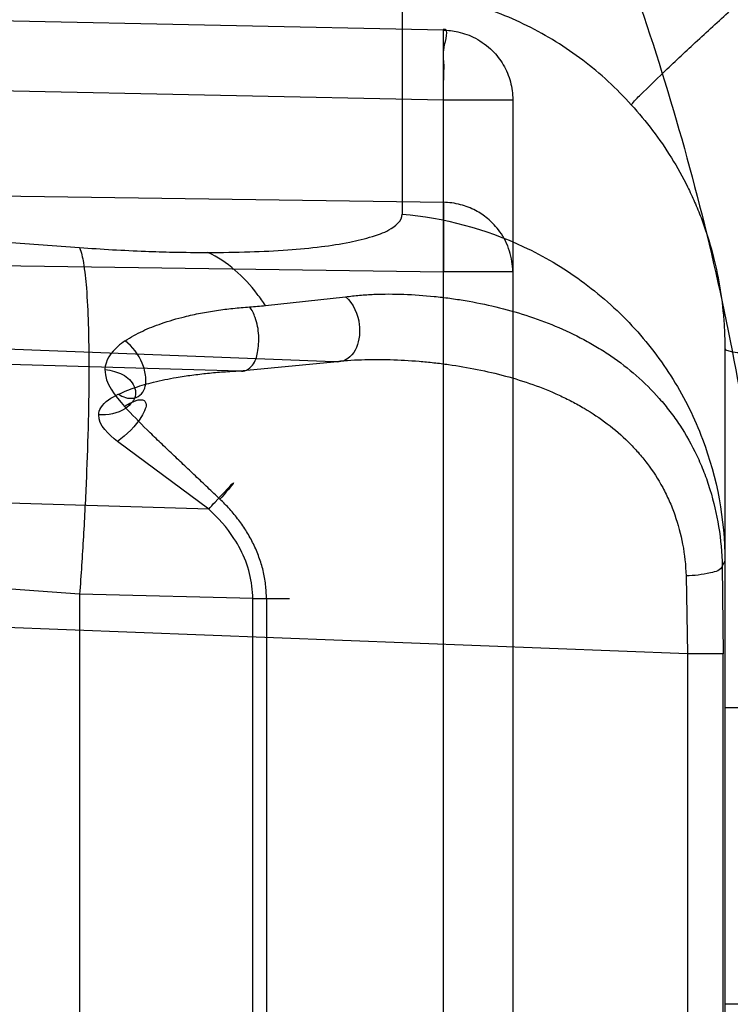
# Model space of a CAD drawing. Header units: millimetres. Extents: x 0 to 297, y 0 to 210.
# Tile 99 of 256: x 145.0558 to 145.1261, y 93.184 to 93.2815. Entities that reach past the tile are written whole.
import ezdxf

# ---------------------------------------------------------------- set-up
doc = ezdxf.new("R2010")
doc.units = ezdxf.units.MM
doc.header["$LTSCALE"] = 16.335
doc.layers.get('0').update_dxf_attribs({"linetype": 'CONTINUOUS'})
for name, color, linetype in [('01_GLOBAL', 7, 'CONTINUOUS'), ('INTFCLR_1', 7, 'CONTINUOUS'), ('INTFCLR_144815', 7, 'CONTINUOUS')]:
    doc.layers.add(name, color=color, linetype=linetype)

msp = doc.modelspace()

# ---------------------------------------------------------------- linework, layer by layer
at = {"color": 7, "linetype": 'Continuous'}
msp.add_circle((145.8748034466, 92.1344639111), 2.66, dxfattribs=at)
at = {"color": 9, "linetype": 'Continuous'}
msp.add_arc((145.8748034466, 92.1344639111), 2.6259090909, 92.9674534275, 177.0325465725, dxfattribs=at)
at = {"layer": '01_GLOBAL', "color": 7, "linetype": 'Continuous'}
msp.add_circle((145.8748034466, 92.1344639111), 2.695, dxfattribs=at)
at = {"layer": 'INTFCLR_1', "color": 9, "linetype": 'Continuous'}
for p, q in [((145.0977299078, 93.28043330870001), (144.8596077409, 93.28538675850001)), ((145.0936581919, 93.28430125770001), (145.0936581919, 93.262213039)), ((145.0977533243, 93.2805391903), (145.0977299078, 93.28043330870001)), ((145.0977299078, 93.116885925), (145.0977299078, 93.28043330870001)), ((144.8596077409, 93.2784941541), (145.0977299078, 93.2735407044)), ((144.8596077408, 93.2737399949), (145.0617086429, 93.25890342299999)), ((145.0977299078, 93.2735407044), (145.1046077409, 93.2735407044)), ((145.1046077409, 93.2735407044), (145.1046077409, 93.1237785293)), ((145.0365597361, 93.26427805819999), (145.0977299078, 93.26338212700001)), ((145.0977299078, 93.26338212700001), (145.0977299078, 93.2564895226)), ((145.0215889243, 93.25760472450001), (145.0977299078, 93.2564895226)), ((145.0868704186, 93.24759733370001), (144.8596077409, 93.25635541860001)), ((145.1046077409, 93.2564895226), (145.0977299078, 93.2564895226)), ((144.8596077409, 93.2530771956), (145.0775744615, 93.2466903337)), ((145.0801206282, 93.2531531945), (145.0880442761, 93.25402189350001)), ((145.1256077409, 93.2488631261), (145.1256077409, 93.1484561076)), ((145.0775744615, 93.2466903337), (145.0868704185, 93.24759733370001)), ((145.0744917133, 93.2330017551), (145.0654584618, 93.2396947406)), ((145.0617086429, 93.2245663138), (144.8596077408, 93.2394028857)), ((145.0744917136, 93.2330017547), (144.8596077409, 93.2392982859)), ((145.1218946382, 93.2186709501), (144.8596077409, 93.22877877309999)), ((145.1256077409, 93.22787592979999), (145.1253490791, 93.2273573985)), ((145.1253490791, 93.2273573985), (145.1254477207, 93.2186709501)), ((145.1217662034, 93.2263939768), (145.1218946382, 93.2186709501)), ((145.0617086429, 93.2245663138), (145.0617086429, 93.17275291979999)), ((145.0802125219, 93.22411470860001), (145.0617086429, 93.2245663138)), ((145.0788601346, 93.1732045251), (145.0788601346, 93.22411470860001)), ((145.0824822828, 93.22411470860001), (145.0788601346, 93.22411470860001)), ((145.0802125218, 93.22411470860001), (145.0802125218, 93.1732045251)), ((145.1218946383, 93.2186709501), (145.1218946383, 93.17864828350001)), ((145.1254477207, 93.2186709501), (145.1218946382, 93.2186709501)), ((145.1254477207, 93.17864828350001), (145.1254477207, 93.2186709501)), ((145.1256077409, 93.21334883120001), (145.139119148, 93.21334883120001)), ((145.139119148, 93.18397040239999), (145.1256077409, 93.18397040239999))]:
    msp.add_line(p, q, dxfattribs=at)
at = {"layer": 'INTFCLR_1', "color": 6, "linetype": 'Continuous'}
for radius in [0.4224162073, 0.4014439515]:
    msp.add_arc((144.8596077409, 93.1986596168), radius, 270, 90.00000002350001, dxfattribs=at)
at = {"layer": 'INTFCLR_1', "color": 9, "linetype": 'Continuous'}
msp.add_arc((145.0656835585, 93.4287450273), 0.1761843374, 274.182735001, 274.7002570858, dxfattribs=at)
for points, knots in [([(145.235167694, 93.06803805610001), (145.2359987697, 93.0702994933), (145.2376274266, 93.07486591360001), (145.2407305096, 93.0841265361), (145.2457654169, 93.10074899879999), (145.2504341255, 93.12025903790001), (145.2535169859, 93.1376959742), (145.2548129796, 93.1465996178), (145.2554818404, 93.15174935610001), (145.2570256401, 93.1646779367), (145.2586297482, 93.1867687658), (145.2583725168, 93.2128320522), (145.2571603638, 93.229722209), (145.2563978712, 93.2375211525), (145.2558364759, 93.24270819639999), (145.2541019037, 93.2567080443), (145.2501634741, 93.279125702), (145.2444881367, 93.3010123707), (145.2404287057, 93.31400265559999), (145.2389019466, 93.3186491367), (145.2365792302, 93.32549362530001), (145.2313391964, 93.3398030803), (145.2222901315, 93.3608048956), (145.211984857, 93.38064637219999), (145.2048007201, 93.3928589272), (145.2014430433, 93.39829523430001), (145.1992124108, 93.401838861), (145.1931796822, 93.4111586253), (145.1830706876, 93.4254621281), (145.1690288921, 93.44287479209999), (145.1571354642, 93.4559268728), (145.1488272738, 93.46426968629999), (145.1442335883, 93.4686868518), (145.1378598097, 93.47464399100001), (145.1289384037, 93.4824441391), (145.1192814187, 93.4900126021), (145.1131582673, 93.4943666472), (145.1101748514, 93.49636902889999), (145.1077179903, 93.4979464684), (145.1055301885, 93.4992630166), (145.1036031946, 93.50027403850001), (145.1025200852, 93.5007770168), (145.1016575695, 93.50108464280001), (145.1010609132, 93.5012239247), (145.1005598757, 93.50114822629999), (145.1004622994, 93.50067669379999), (145.1007027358, 93.5001554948), (145.1011202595, 93.49943321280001), (145.1017948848, 93.49852402), (145.1026939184, 93.4974154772), (145.1038249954, 93.4961153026), (145.1051758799, 93.49462279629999), (145.106740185, 93.4929397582), (145.1092045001, 93.4903307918), (145.1127127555, 93.4866635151), (145.1192604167, 93.47979277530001), (145.126411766, 93.4720844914), (145.1329263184, 93.4647171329), (145.1369531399, 93.4600323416), (145.143428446, 93.4523417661), (145.1533417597, 93.43987882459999), (145.1663378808, 93.4217466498), (145.175744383, 93.40694421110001), (145.1819029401, 93.3964078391), (145.1860815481, 93.3889972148), (145.1932904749, 93.3754706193), (145.2029180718, 93.35504416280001), (145.209559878, 93.3380139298), (145.212649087, 93.3291841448)], [0, 0, 0, 0, 0.0103790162, 0.0208837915, 0.0420711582, 0.08518389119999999, 0.1071959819, 0.1183353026, 0.1239410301, 0.1295663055, 0.1744258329, 0.2192337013, 0.2417180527, 0.2473539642, 0.2529903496, 0.2641931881, 0.3081223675, 0.3509244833, 0.3614867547, 0.3667496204, 0.3719934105, 0.3926231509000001, 0.4323812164, 0.470412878, 0.488854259, 0.4934078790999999, 0.4979383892, 0.5068921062, 0.5412323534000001, 0.5733304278, 0.6031976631, 0.6172528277, 0.6240454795, 0.630650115, 0.6548352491, 0.6750685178, 0.6834752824, 0.6871962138, 0.6905460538, 0.6960524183, 0.6981915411, 0.6999110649, 0.7012078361, 0.7020914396, 0.7026255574, 0.7031007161, 0.7038824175, 0.7050749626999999, 0.7066970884, 0.7087489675, 0.7112252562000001, 0.7141187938, 0.7174211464, 0.7211233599, 0.729578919, 0.7392839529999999, 0.762009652, 0.7748693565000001, 0.7816473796, 0.7886214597, 0.8181786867, 0.8502212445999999, 0.8846823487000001, 0.8936821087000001, 0.9027944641, 0.9213301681, 0.9597016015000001, 1, 1, 1, 1]), ([(145.1053256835, 93.4996596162), (145.1058354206, 93.4996595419), (145.1084302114, 93.49863302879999), (145.1114097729, 93.4968905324), (145.114679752, 93.49483322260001), (145.1177098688, 93.4928362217), (145.1239326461, 93.4884975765), (145.1337472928, 93.4809600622), (145.1428234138, 93.4731893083), (145.1493077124, 93.4672553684), (145.1539781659, 93.46285851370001), (145.1624222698, 93.4545580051), (145.1745124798, 93.4415729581), (145.1887911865, 93.4242473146), (145.1990766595, 93.4100090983), (145.2052148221, 93.400731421), (145.2074832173, 93.39720574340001), (145.2108964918, 93.3917990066), (145.2181971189, 93.3796576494), (145.2286731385, 93.3599279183), (145.2378781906, 93.33903206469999), (145.2432089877, 93.32479281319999), (145.2455710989, 93.31798419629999), (145.247123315, 93.31336339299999), (145.2512489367, 93.30044977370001), (145.2570185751, 93.2786891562), (145.2610247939, 93.2563880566), (145.262788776, 93.2424626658), (145.2633595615, 93.2373043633), (145.2641347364, 93.22954935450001), (145.2653671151, 93.21275432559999), (145.2656287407, 93.1868333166), (145.2639975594, 93.16486546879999), (145.2624282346, 93.15201095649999), (145.2617481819, 93.1468896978), (145.2604303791, 93.1380345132), (145.2572949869, 93.120689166), (145.2525471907, 93.10128539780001), (145.2474296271, 93.08475977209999), (145.2442749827, 93.0755508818), (145.2426192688, 93.07100993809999), (145.2417743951, 93.0687611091)], [0, 0, 0, 0, 0.0031306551, 0.0166311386, 0.0214593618, 0.0268204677, 0.03892666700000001, 0.0680356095, 0.1027865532, 0.1122690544, 0.1220182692, 0.1421808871, 0.1849821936, 0.2309157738, 0.2799873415, 0.2927705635, 0.2992370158, 0.3057352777, 0.3320402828, 0.3862318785, 0.4428084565, 0.4721382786, 0.4795908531, 0.487069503, 0.5020757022, 0.562848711, 0.6251729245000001, 0.641061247, 0.6490543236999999, 0.6570463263, 0.6889269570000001, 0.7524525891, 0.8160592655, 0.8240370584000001, 0.8319876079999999, 0.8477879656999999, 0.8790177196, 0.9402188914, 0.9703170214, 0.9852457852, 1, 1, 1, 1]), ([(145.212649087, 93.3291841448), (145.2158606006, 93.32000478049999), (145.2216925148, 93.3011419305), (145.227244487, 93.2768964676), (145.2299856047, 93.2607035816), (145.2310878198, 93.25306455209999), (145.2317778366, 93.2479244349), (145.2334659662, 93.23376490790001), (145.2350886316, 93.2104154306), (145.2348602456, 93.1869830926), (145.2340091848, 93.1726576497), (145.2336200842, 93.16742997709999), (145.2329629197, 93.1596496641), (145.2311506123, 93.1430826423), (145.226931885, 93.1181043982), (145.2217743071, 93.0973620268), (145.21827327, 93.08545778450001), (145.2168531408, 93.08078963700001), (145.2142959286, 93.0727821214), (145.2088936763, 93.057325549), (145.2002622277, 93.03625645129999), (145.191382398, 93.0181651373), (145.1856550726, 93.0076054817), (145.1835773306, 93.0038810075), (145.1804900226, 92.9984473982), (145.1738400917, 92.9872483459), (145.1632874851, 92.971132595), (145.150351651, 92.9535411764), (145.1410235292, 92.94206533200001), (145.1356460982, 92.935766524), (145.133618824, 92.9334156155), (145.1301975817, 92.9295053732), (145.1238773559, 92.9224693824), (145.116999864, 92.9151404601), (145.1107938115, 92.9086516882), (145.1070749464, 92.9047482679), (145.1041227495, 92.9015610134), (145.102218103, 92.89935461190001), (145.1011689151, 92.89795985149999), (145.1007337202, 92.8972197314), (145.1004699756, 92.8966887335), (145.1005812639, 92.8959977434), (145.1020539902, 92.8962982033), (145.1036740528, 92.8970747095), (145.1066075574, 92.8986606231), (145.1094057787, 92.90044308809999), (145.1117034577, 92.9019742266), (145.1131778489, 92.902988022), (145.1156556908, 92.9047222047), (145.1196186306, 92.9076236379), (145.1251563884, 92.91192845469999), (145.1334349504, 92.9187409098), (145.1408444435, 92.92538609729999), (145.1473278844, 92.9316038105), (145.1519747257, 92.9361897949), (145.1603493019, 92.94482450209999), (145.1722854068, 92.9582894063), (145.1863008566, 92.9761921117), (145.1963364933, 92.9908581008), (145.2023017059, 93.0003963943), (145.2045040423, 93.0040202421), (145.2078179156, 93.0095804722), (145.2148947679, 93.0220651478), (145.2249952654, 93.0423300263), (145.2319439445, 93.0592659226), (145.2351676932, 93.0680380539)], [0, 0, 0, 0, 0.0419354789, 0.08505031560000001, 0.1071497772, 0.1127379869, 0.1183317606, 0.1295131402, 0.1742263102, 0.2191466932, 0.230445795, 0.2361065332, 0.241751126, 0.2641147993, 0.3079545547, 0.3508736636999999, 0.3561840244, 0.3614616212, 0.3719139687, 0.3924297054, 0.4320526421, 0.4700131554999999, 0.4792642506, 0.483852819, 0.4884035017, 0.5062126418, 0.5400088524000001, 0.5714206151, 0.6003317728, 0.6037560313, 0.6071340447, 0.6137178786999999, 0.6261602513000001, 0.6479155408, 0.6570536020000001, 0.6648783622, 0.6711643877, 0.6757843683, 0.6774462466, 0.6786751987, 0.6794900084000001, 0.6799813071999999, 0.6813020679, 0.6842478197, 0.6888651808, 0.6950795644, 0.6987591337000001, 0.70073729, 0.7027989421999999, 0.7117993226, 0.7219139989, 0.7330405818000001, 0.7580265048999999, 0.7648041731, 0.7717766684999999, 0.7861782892, 0.816667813, 0.8493175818, 0.8841610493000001, 0.8932352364, 0.8978283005, 0.9024468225, 0.9211469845, 0.9596997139, 1, 1, 1, 1]), ([(145.1053256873, 92.89765960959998), (145.1051880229, 92.89765962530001), (145.1048509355, 92.897726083), (145.1048682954, 92.89833203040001), (145.1052289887, 92.89895544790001), (145.1058526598, 92.8998820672), (145.1068032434, 92.9010353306), (145.1086356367, 92.9031125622), (145.110803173, 92.9053838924), (145.113215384, 92.90786955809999), (145.1159839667, 92.9106973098), (145.1217014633, 92.91652117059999), (145.1287122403, 92.92380461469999), (145.1351564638, 92.9308006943), (145.1386445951, 92.9346890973), (145.1407113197, 92.9370268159), (145.1461908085, 92.9432875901), (145.1556953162, 92.95469486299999), (145.1688811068, 92.972191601), (145.1796415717, 92.9882287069), (145.1864241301, 92.99937733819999), (145.1895721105, 93.0047852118), (145.1916900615, 93.00849100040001), (145.1975256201, 93.0189931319), (145.2065751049, 93.0369888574), (145.2153782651, 93.057964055), (145.2208882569, 93.0733543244), (145.2234958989, 93.0813260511), (145.2249438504, 93.0859728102), (145.2285119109, 93.09781736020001), (145.2337695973, 93.1184588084), (145.2380725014, 93.143329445), (145.2399207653, 93.159825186), (145.2405908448, 93.1675708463), (145.2409875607, 93.1727748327), (145.241855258, 93.1870348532), (145.2420882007, 93.2103641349), (145.2404334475, 93.2336088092), (145.2387124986, 93.2477021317), (145.238008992, 93.2528187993), (145.2368850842, 93.26042393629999), (145.2340893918, 93.2765480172), (145.2284266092, 93.3006887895), (145.222482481, 93.3194563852), (145.2192099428, 93.32858819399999)], [0, 0, 0, 0, 0.0008731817, 0.001718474, 0.0032338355, 0.0055641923, 0.008732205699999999, 0.0127298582, 0.0231213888, 0.0286463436, 0.0346993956, 0.04822263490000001, 0.0804125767, 0.0988155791, 0.1085508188, 0.1135449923, 0.1186070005, 0.1613231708, 0.2076862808, 0.2575123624, 0.2837454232, 0.2904461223, 0.2972015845, 0.3108183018, 0.3666504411, 0.4248609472, 0.4549769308, 0.4703146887, 0.4780576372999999, 0.4858477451, 0.5487776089, 0.6130123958, 0.6457680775, 0.6540347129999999, 0.6623246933, 0.6788711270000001, 0.74464742, 0.8101273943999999, 0.8265053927, 0.8346996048, 0.8428861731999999, 0.8752668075, 0.9384714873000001, 1, 1, 1, 1]), ([(145.1163432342, 93.2730425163), (145.1148885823, 93.2746520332), (145.1116789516, 93.2776015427), (145.1061389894, 93.28103912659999), (145.1000691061, 93.28336779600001), (145.0958016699, 93.28412700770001), (145.0936581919, 93.28430125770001)], [0, 0, 0, 0, 0.2512932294, 0.5014782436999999, 0.7508972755, 1, 1, 1, 1]), ([(145.1163432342, 93.2730425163), (145.1166162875, 93.27341314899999), (145.1177086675, 93.2744436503), (145.1197944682, 93.2765126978), (145.1227691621, 93.27927519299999), (145.1249893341, 93.281327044), (145.1261488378, 93.2823867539)], [0, 0, 0, 0, 0.1019381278, 0.3303588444, 0.6521703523, 1, 1, 1, 1]), ([(145.0977299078, 93.2735407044), (145.0977439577, 93.27421631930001), (145.0977449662, 93.2754063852), (145.0978456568, 93.2772074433), (145.0975845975, 93.27857763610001), (145.0983670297, 93.2805264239), (145.0977533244, 93.2805391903)], [0, 0, 0, 0, 0.2896316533, 0.5197066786, 0.7369085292, 1, 1, 1, 1]), ([(145.0977299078, 93.28043330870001), (145.0982116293, 93.280425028), (145.0993131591, 93.2802935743), (145.1010124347, 93.279669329), (145.1025683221, 93.2785301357), (145.1037430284, 93.2770206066), (145.1044479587, 93.2753450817), (145.1046077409, 93.2741339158), (145.1046077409, 93.2735407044)], [0, 0, 0, 0, 0.134341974, 0.3069396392, 0.499089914, 0.6639011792, 0.8345902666, 1, 1, 1, 1]), ([(145.1163432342, 93.2730425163), (145.1170853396, 93.2722232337), (145.1184905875, 93.2705258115), (145.1203602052, 93.267805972), (145.1216980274, 93.26540567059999), (145.1226304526, 93.2634091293), (145.1234683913, 93.26136553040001), (145.1243301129, 93.2587430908), (145.1250671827, 93.2555107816), (145.1254355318, 93.2527616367), (145.1255831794, 93.2505390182), (145.1256077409, 93.2494210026), (145.1256077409, 93.2488631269)], [0, 0, 0, 0, 0.1251649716, 0.2491232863, 0.3732270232, 0.4357970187, 0.4985462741, 0.6232342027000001, 0.7478440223, 0.8734290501, 0.9368323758, 1, 1, 1, 1]), ([(145.1046077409, 93.2564895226), (145.1046077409, 93.2571877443), (145.1043868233, 93.2586065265), (145.1034672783, 93.26043028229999), (145.1022344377, 93.2617450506), (145.1008884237, 93.2626403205), (145.0994084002, 93.26321889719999), (145.0983002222, 93.2633723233), (145.0977299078, 93.26338212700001)], [0, 0, 0, 0, 0.1947113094, 0.3930235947, 0.5605489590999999, 0.6915925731, 0.8409343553, 1, 1, 1, 1]), ([(145.0744062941, 93.2584119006), (145.0757899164, 93.2584119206), (145.0784331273, 93.2584505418), (145.0821833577, 93.25863637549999), (145.0854930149, 93.2589488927), (145.0882828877, 93.2593633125), (145.0905573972, 93.25991682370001), (145.0923955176, 93.260556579), (145.0936575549, 93.2615297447), (145.0936581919, 93.262213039)], [0, 0, 0, 0, 0.2052123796, 0.3919471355, 0.5569433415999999, 0.6975085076, 0.8116792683, 0.8986569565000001, 1, 1, 1, 1]), ([(145.0936581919, 93.262213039), (145.0977892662, 93.26185710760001), (145.1040935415, 93.26016710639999), (145.1115258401, 93.25577360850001), (145.1165684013, 93.2513166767), (145.1206416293, 93.2459817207), (145.1244382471, 93.2383179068), (145.1256077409, 93.2319655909), (145.1256077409, 93.22787592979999)], [0, 0, 0, 0, 0.2423205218, 0.3713274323, 0.5023855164, 0.6330587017, 0.7609941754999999, 1, 1, 1, 1]), ([(145.0617086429, 93.25890342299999), (145.0638797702, 93.258744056), (145.0669634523, 93.2585681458), (145.0711980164, 93.25843686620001), (145.0732576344, 93.2584118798), (145.0744062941, 93.2584119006)], [0, 0, 0, 0, 0.5138590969, 0.7288664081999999, 1, 1, 1, 1]), ([(145.0617086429, 93.25890342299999), (145.0619011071, 93.2584281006), (145.0621655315, 93.25708507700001), (145.0624338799, 93.2545703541), (145.0625973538, 93.25106476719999), (145.0626504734, 93.2466765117), (145.0625794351, 93.2415836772), (145.0623910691, 93.2360376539), (145.0621000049, 93.23031279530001), (145.0618473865, 93.22647071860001), (145.0617086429, 93.2245663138)], [0, 0, 0, 0, 0.0446836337, 0.1180928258, 0.220778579, 0.350104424, 0.5005438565, 0.6645107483, 0.8336200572, 1, 1, 1, 1]), ([(145.08012054, 93.25315331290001), (145.0798578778, 93.2535444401), (145.0783500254, 93.25565037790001), (145.0763561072, 93.2575562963), (145.0744062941, 93.2584119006)], [0, 0, 0, 0, 0.1811781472, 1, 1, 1, 1]), ([(145.0880442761, 93.25402189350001), (145.0885057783, 93.2540885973), (145.0894438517, 93.2541931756), (145.0913653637, 93.25431299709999), (145.0938378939, 93.25430940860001), (145.0963395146, 93.25413061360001), (145.0983654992, 93.2538892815), (145.1004027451, 93.2535783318), (145.1029330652, 93.2530656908), (145.1059208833, 93.252235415), (145.1088421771, 93.25116839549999), (145.1111983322, 93.25006020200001), (145.1130162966, 93.2490269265), (145.1147868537, 93.24789080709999), (145.1168910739, 93.2462673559), (145.1187977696, 93.2443740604), (145.1201865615, 93.2426824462), (145.1215003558, 93.2408395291), (145.1226339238, 93.2388224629), (145.1235621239, 93.2366562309), (145.1243677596, 93.2343303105), (145.125084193, 93.23122728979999), (145.1253177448, 93.2286666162), (145.1253490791, 93.2273573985)], [0, 0, 0, 0, 0.0269372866, 0.0544915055, 0.1111887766, 0.1696140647, 0.1992706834, 0.2290360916, 0.2886481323, 0.3482924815, 0.4080109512, 0.4681104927, 0.4984510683, 0.5287577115, 0.5895870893, 0.6516014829, 0.6835097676, 0.7159327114, 0.7822646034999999, 0.8166313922, 0.8519861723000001, 0.9243469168, 1, 1, 1, 1]), ([(145.0880442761, 93.25402189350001), (145.0888429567, 93.2533680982), (145.0894864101, 93.251793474), (145.0894261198, 93.24958289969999), (145.0886864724, 93.24783354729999), (145.0873339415, 93.247498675), (145.0868704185, 93.24759733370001)], [0, 0, 0, 0, 0.3799543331, 0.5498758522, 0.8255464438, 1, 1, 1, 1]), ([(145.0662229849, 93.2496681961), (145.0667670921, 93.25004391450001), (145.0679452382, 93.25067223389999), (145.0699242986, 93.2514572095), (145.0718512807, 93.2520127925), (145.0736833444, 93.2524146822), (145.0752801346, 93.2526857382), (145.0768990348, 93.2528921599), (145.0779871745, 93.25298872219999), (145.0785340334, 93.2530299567)], [0, 0, 0, 0, 0.1539577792, 0.3090939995, 0.4953382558, 0.620102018, 0.7456997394, 0.8723092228, 1, 1, 1, 1]), ([(145.0775744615, 93.2466903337), (145.0780107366, 93.2465449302), (145.0790236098, 93.2471889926), (145.0793924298, 93.2486128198), (145.0795230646, 93.25023971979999), (145.0792288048, 93.2517955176), (145.0787826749, 93.2527161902), (145.0785340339, 93.2530299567)], [0, 0, 0, 0, 0.1857412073, 0.3681454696, 0.5946180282, 0.8383022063, 1, 1, 1, 1]), ([(145.0662229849, 93.2496681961), (145.0659730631, 93.2494979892), (145.0650329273, 93.24881343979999), (145.064229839, 93.2476938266), (145.0642174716, 93.246814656)], [0, 0, 0, 0, 0.2558966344, 1, 1, 1, 1]), ([(145.0655441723, 93.24436758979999), (145.0657685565, 93.24423376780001), (145.0662593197, 93.2440078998), (145.0671095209, 93.24390662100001), (145.0681846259, 93.2445070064), (145.0683794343, 93.24601823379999), (145.0678415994, 93.2478910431), (145.0669646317, 93.24910480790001), (145.0662229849, 93.2496681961)], [0, 0, 0, 0, 0.09341290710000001, 0.1917250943, 0.2949773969, 0.4981139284, 0.6669909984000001, 1, 1, 1, 1]), ([(145.1256077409, 93.2488631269), (145.1256077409, 93.2487978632), (145.1258866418, 93.24868780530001), (145.1263182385, 93.2485927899), (145.1271595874, 93.248473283), (145.1282671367, 93.24836844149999), (145.1296730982, 93.2482702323), (145.1319248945, 93.24815540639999), (145.1337076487, 93.2481021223), (145.1349396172, 93.2480761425)], [0, 0, 0, 0, 0.0207988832, 0.0728257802, 0.1599156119, 0.2807167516, 0.4319854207, 0.6072972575, 1, 1, 1, 1]), ([(145.0868704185, 93.24759733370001), (145.0873214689, 93.24764912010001), (145.0882346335, 93.2477340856), (145.0900959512, 93.24783085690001), (145.0924726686, 93.2478314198), (145.0948686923, 93.2476953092), (145.0967971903, 93.2475070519), (145.0987188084, 93.2472658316), (145.1010910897, 93.2468655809), (145.1038811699, 93.2462144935), (145.1065928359, 93.24537398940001), (145.1087767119, 93.2444964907), (145.1104576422, 93.24367524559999), (145.1120770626, 93.2427762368), (145.113998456, 93.2414948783), (145.1157525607, 93.23998518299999), (145.1170285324, 93.2386322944), (145.1182239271, 93.23717075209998), (145.1192632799, 93.2355622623), (145.1201160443, 93.2338263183), (145.1208560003, 93.2319749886), (145.1215147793, 93.2294964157), (145.1217350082, 93.2274417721), (145.1217662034, 93.2263939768)], [0, 0, 0, 0, 0.0296717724, 0.0599154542, 0.1217847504, 0.1848901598, 0.2166786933, 0.2484054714, 0.3114486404, 0.3738125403, 0.435511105, 0.4968160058, 0.5274058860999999, 0.5577275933, 0.6178205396, 0.6779996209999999, 0.7085115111, 0.7392634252, 0.8013182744, 0.8330912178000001, 0.8655644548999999, 0.9314916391, 1, 1, 1, 1]), ([(145.0642174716, 93.246814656), (145.0645372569, 93.24678451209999), (145.0654049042, 93.2466153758), (145.0667415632, 93.2460326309), (145.0675931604, 93.24426631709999), (145.0660427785, 93.2425239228), (145.0645079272, 93.2422966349), (145.0635988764, 93.2423314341)], [0, 0, 0, 0, 0.1111362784, 0.3053687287, 0.4895771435, 0.6852378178, 1, 1, 1, 1]), ([(145.0655441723, 93.24436758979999), (145.0660883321, 93.24463366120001), (145.0672407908, 93.24508391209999), (145.0691665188, 93.2456256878), (145.0710412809, 93.2460086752), (145.0728295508, 93.24628139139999), (145.0743917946, 93.2464647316), (145.0759758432, 93.2466016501), (145.0770396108, 93.24666500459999), (145.0775744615, 93.2466903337)], [0, 0, 0, 0, 0.1474790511, 0.3002106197, 0.4867282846, 0.6129345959, 0.7405733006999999, 0.8696313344, 1, 1, 1, 1]), ([(145.0635988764, 93.2423314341), (145.0636013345, 93.2425748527), (145.0639553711, 93.24353900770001), (145.0648894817, 93.244047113), (145.0655441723, 93.24436758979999)], [0, 0, 0, 0, 0.2503529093, 1, 1, 1, 1]), ([(145.0661594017, 93.2431755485), (145.0663851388, 93.2433216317), (145.0668901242, 93.243605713), (145.0675464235, 93.24386921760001), (145.0681198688, 93.24380066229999), (145.0683564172, 93.2434037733), (145.0681985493, 93.2428145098), (145.0674535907, 93.24140355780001), (145.0663834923, 93.24037064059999), (145.0654584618, 93.2396947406)], [0, 0, 0, 0, 0.1113322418, 0.240122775, 0.2882844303, 0.3326980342, 0.4113294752, 0.5256351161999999, 1, 1, 1, 1]), ([(145.07561002, 93.2339818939), (145.0752048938, 93.2343665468), (145.0743961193, 93.23513405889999), (145.0731856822, 93.2362830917), (145.0719782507, 93.2374250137), (145.0707782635, 93.23856435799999), (145.0695840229, 93.2396992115), (145.0680204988, 93.24121114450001), (145.0668808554, 93.24237279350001), (145.0661594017, 93.2431755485)], [0, 0, 0, 0, 0.1270897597, 0.2536547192, 0.3796825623, 0.5051622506, 0.6300983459, 0.7544610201, 1, 1, 1, 1]), ([(145.0744917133, 93.2330017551), (145.074701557, 93.2332346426), (145.0753810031, 93.233988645), (145.0779690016, 93.2367472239), (145.076074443, 93.2345084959), (145.07561002, 93.2339818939)], [0, 0, 0, 0, 0.1652971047, 0.6297668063, 1, 1, 1, 1]), ([(145.0802125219, 93.22411470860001), (145.080213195, 93.2245870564), (145.0801570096, 93.2255277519), (145.0799068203, 93.22691684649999), (145.0794984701, 93.2282653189), (145.0789463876, 93.22955777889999), (145.0782675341, 93.2307814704), (145.0774789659, 93.231929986), (145.0765916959, 93.23300048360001), (145.0759435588, 93.2336626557), (145.07561002, 93.2339818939)], [0, 0, 0, 0, 0.1265971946, 0.2518461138, 0.3774734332, 0.5034004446, 0.6278158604, 0.7519247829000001, 0.8762583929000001, 1, 1, 1, 1]), ([(145.0788601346, 93.22411470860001), (145.0788601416, 93.2245399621), (145.0787797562, 93.2258099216), (145.0782465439, 93.227882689), (145.0768692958, 93.2305357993), (145.0754336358, 93.2321414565), (145.0744917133, 93.2330017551)], [0, 0, 0, 0, 0.125311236, 0.3739699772, 0.6240932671, 1, 1, 1, 1]), ([(145.1253490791, 93.2273573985), (145.1252219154, 93.2269327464), (145.123690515, 93.22655279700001), (145.1225823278, 93.226406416), (145.1217662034, 93.2263939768)], [0, 0, 0, 0, 0.3519510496, 1, 1, 1, 1])]:
    msp.add_open_spline(points, degree=3, knots=knots, dxfattribs=at)
at = {"layer": 'INTFCLR_1', "color": 6, "linetype": 'Continuous'}
msp.add_open_spline([(144.8596077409, 93.4594718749), (144.8648083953, 93.45968527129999), (144.8752252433, 93.45979995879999), (144.8908287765, 93.4590381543), (144.9063869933, 93.4573392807), (144.9218926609, 93.4546969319), (144.9372546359, 93.45111106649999), (144.9521403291, 93.4466709), (144.9666984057, 93.4413765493), (144.9809232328, 93.4352328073), (144.9949848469, 93.4281244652), (145.0085894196, 93.42018143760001), (145.0216818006, 93.4114375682), (145.034218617, 93.40192489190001), (145.0461538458, 93.39167876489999), (145.0574487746, 93.3807340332), (145.0680597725, 93.369134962), (145.0779508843, 93.35692131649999), (145.0870808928, 93.3441474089), (145.0954235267, 93.33085459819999), (145.1029524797, 93.3170856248), (145.1096391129, 93.30289326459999), (145.1154570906, 93.2883377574), (145.1203896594, 93.27346669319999), (145.124422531, 93.2583259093), (145.1275415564, 93.2429674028), (145.129734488, 93.22744956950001), (145.1309929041, 93.21183512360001), (145.1313133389, 93.1961894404), (145.130697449, 93.18056779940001), (145.1291501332, 93.1650216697), (145.1266772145, 93.1495974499), (145.1232874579, 93.13434855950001), (145.1189925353, 93.11932860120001), (145.1138089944, 93.10459553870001), (145.1077578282, 93.0902072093), (145.1008640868, 93.0762171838), (145.0931513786, 93.06266866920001), (145.0846508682, 93.04961437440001), (145.0753942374, 93.0370995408), (145.0654166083, 93.0251668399), (145.0547444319, 93.013847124), (145.0434240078, 93.0031902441), (145.0314894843, 92.99322592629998), (145.0189896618, 92.9839937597), (145.005966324, 92.9755249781), (144.9924717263, 92.9678509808), (144.9785675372, 92.9610032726), (144.9645877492, 92.9551216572), (144.9509740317, 92.9502943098), (144.9383319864, 92.9465581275), (144.9268866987, 92.9437648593), (144.9166921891, 92.94172768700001), (144.9070094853, 92.9401669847), (144.897001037, 92.9389281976), (144.8858733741, 92.9380049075), (144.8732656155, 92.93753045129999), (144.8643587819, 92.9376524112), (144.8596077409, 92.93784735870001)], degree=3, knots=[0, 0, 0, 0, 0.0185657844, 0.0371317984, 0.05569073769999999, 0.0743563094, 0.09320240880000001, 0.1119235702, 0.129729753, 0.1484268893, 0.1671582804, 0.1858963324, 0.2045840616, 0.2232805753, 0.241995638, 0.2606572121, 0.2793460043, 0.298034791, 0.3166822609, 0.3353170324, 0.3539796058, 0.3726237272, 0.3912431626, 0.4098577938, 0.4284754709, 0.4470981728, 0.4657246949, 0.4843423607, 0.5029403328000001, 0.5215094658, 0.5400731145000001, 0.5586325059, 0.5771954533, 0.5957587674, 0.6143211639, 0.6328711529, 0.651401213, 0.6699184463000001, 0.6884460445, 0.7069331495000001, 0.7254085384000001, 0.7438945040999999, 0.7623917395, 0.7808314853, 0.7993176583, 0.8177869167, 0.8362093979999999, 0.8546575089, 0.8730374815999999, 0.8902753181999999, 0.9061521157, 0.9200376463, 0.9322836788, 0.9432240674, 0.9550134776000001, 0.9682465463, 0.9830392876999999, 1, 1, 1, 1], dxfattribs=at)
at = {"layer": 'INTFCLR_1', "color": 9, "linetype": 'Continuous'}
for points in [[(145.0642174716, 93.246814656), (145.0641981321, 93.2454398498), (145.0652453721, 93.24420268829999), (145.0661594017, 93.2431755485)], [(145.0654584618, 93.2396947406), (145.0646399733, 93.2403924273), (145.0635544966, 93.2412568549), (145.0635988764, 93.2423314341)]]:
    msp.add_open_spline(points, degree=3, dxfattribs=at)
at = {"layer": 'INTFCLR_144815', "color": 6, "linetype": 'Continuous'}
for radius in [0.4466793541, 0.4256665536]:
    msp.add_circle((144.8596077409, 93.1986596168), radius, dxfattribs=at)
for radius, start, end in [(0.6157754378, 313.9937911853, 154.5150993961), (0.5947754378, 312.9543589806, 154.5144414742), (0.5751005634, 282.2440355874, 71.2863570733), (0.4627266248, 45.0000000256, 314.9999999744), (0.4618985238, 44.999999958, 315.000000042), (0.461229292, 44.99999997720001, 315.0000000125)]:
    msp.add_arc((144.8596077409, 93.1986596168), radius, start, end, dxfattribs=at)
at = {"layer": 'INTFCLR_144815', "color": 9, "linetype": 'Continuous'}
for centre, radius, start, end in [((144.8596077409, 93.1986596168), 0.5712784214, 292.4997540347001, 54.0964566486), ((144.8596102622, 93.19866079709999), 0.5153523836, 292.4997540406, 54.09645665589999)]:
    msp.add_arc(centre, radius, start, end, dxfattribs=at)

doc.saveas('drawing.dxf')
